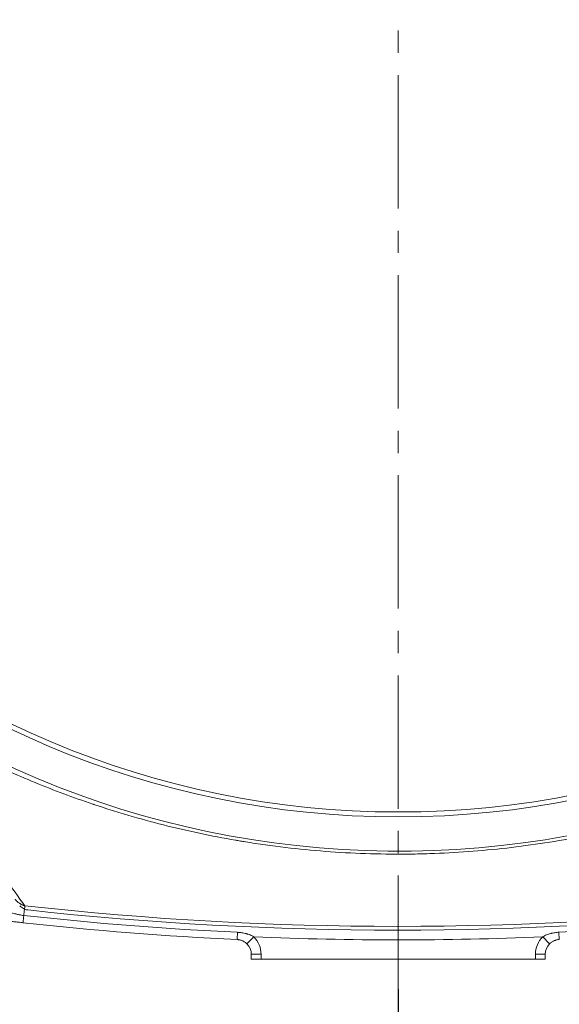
# Model space of a CAD drawing. Header units: millimetres. Extents: x 19214 to 26510, y -7957 to -532.
# Tile 48 of 150: x 24897 to 25007, y -7634 to -7433. Entities that reach past the tile are written whole.
import ezdxf

# ---------------------------------------------------------------- set-up
doc = ezdxf.new("R2010")
doc.units = ezdxf.units.MM
doc.header["$LTSCALE"] = 0.3175
doc.linetypes.add('CENTER2', pattern=[28.575, 19.05, -3.175, 3.175, -3.175])
for name, color, linetype, lineweight in [('1轮廓实线层', 7, 'Continuous', 18), ('3中心线层', 1, 'CENTER2', 13), ('7标注层', 4, 'Continuous', 13)]:
    doc.layers.add(name, color=color, linetype=linetype, lineweight=lineweight)
doc.styles.add('PC_TEXTSTYLE', font='ISOCP.SHX', dxfattribs={"width": 0.707, "bigfont": 'GBCBIG.SHX'})
doc.dimstyles.new('GB_LINEAR', dxfattribs={"dimtxt": 3.5, "dimasz": 3.5, "dimexe": 1, "dimexo": 0, "dimgap": 1.5, "dimtad": 1, "dimdsep": 46, "dimtxsty": 'PC_TEXTSTYLE', "dimcen": 0, "dimclrd": 256, "dimclrt": 3, "dimadec": 0, "dimazin": 2, "dimtp": 0.1, "dimtm": 0.1, "dimtfac": 0.71, "dimtdec": 3, "dimtmove": 0, "dimatfit": 3, "dimfxl": 1, "dimtfill": 1, "dimarcsym": 0})

# ---------------------------------------------------------------- blocks, each defined once
blk = doc.blocks.new('*D58')
at = {"layer": '7标注层', "color": 0, "lineweight": -2, "transparency": 16777216}
for p, q in [((25126.95, -7570.5), (25126.95, -7669.5)), ((24974.45, -7630.68), (24974.45, -7669.5))]:
    blk.add_line(p, q, dxfattribs=at)
at = {"layer": '7标注层', "lineweight": -2, "transparency": 16777216}
blk.add_line((24990.2, -7665), (25111.2, -7665), dxfattribs=at)
at = {"layer": '7标注层', "transparency": 16777216}
for points in [[(24990.2, -7662.38), (24990.2, -7667.63), (24974.45, -7665)], [(25111.2, -7667.63), (25111.2, -7662.38), (25126.95, -7665)]]:
    blk.add_solid(points, dxfattribs=at)
at = {"layer": 'Defpoints', "color": 0, "transparency": 16777216}
for p in [(25126.95, -7570.5), (24974.45, -7630.68), (25126.95, -7665)]:
    blk.add_point(p, dxfattribs=at)
at = {"layer": '7标注层', "color": 3, "transparency": 16777216, "insert": (25050.7, -7650.38), "char_height": 15.75, "attachment_point": 5, "style": 'PC_TEXTSTYLE', "bg_fill": 3, "box_fill_scale": 1.1, "bg_fill_color": 257, "bg_fill_transparency": 0}
blk.add_mtext('152.5', dxfattribs=at)
blk = doc.blocks.new('*D59')
at = {"layer": '7标注层', "color": 0, "lineweight": -2, "transparency": 16777216}
for p, q in [((24821.95, -7275.5), (24821.95, -7669.5)), ((24974.45, -7630.68), (24974.45, -7669.5))]:
    blk.add_line(p, q, dxfattribs=at)
at = {"layer": '7标注层', "lineweight": -2, "transparency": 16777216}
blk.add_line((24958.7, -7665), (24837.7, -7665), dxfattribs=at)
at = {"layer": '7标注层', "transparency": 16777216}
for points in [[(24837.7, -7662.38), (24837.7, -7667.63), (24821.95, -7665)], [(24958.7, -7667.63), (24958.7, -7662.38), (24974.45, -7665)]]:
    blk.add_solid(points, dxfattribs=at)
at = {"layer": 'Defpoints', "color": 0, "transparency": 16777216}
for p in [(24821.95, -7275.5), (24974.45, -7630.68), (24821.95, -7665)]:
    blk.add_point(p, dxfattribs=at)
at = {"layer": '7标注层', "color": 3, "transparency": 16777216, "insert": (24898.2, -7650.38), "char_height": 15.75, "attachment_point": 5, "style": 'PC_TEXTSTYLE', "bg_fill": 3, "box_fill_scale": 1.1, "bg_fill_color": 257, "bg_fill_transparency": 0}
blk.add_mtext('152.5', dxfattribs=at)

msp = doc.modelspace()

# ---------------------------------------------------------------- linework, layer by layer
at = {"layer": '1轮廓实线层'}
for p, q in [((24941.662, -7619.053), (24941.593, -7620.532)), ((25007.239, -7619.039), (25007.31, -7620.518)), ((24944.975, -7619.981), (24943.566, -7621.4)), ((25003.928, -7619.968), (25005.337, -7621.387)), ((24944.452, -7623.529), (24944.452, -7624.501)), ((24944.452, -7624.501), (24944.452, -7623.529)), ((24946.452, -7623.529), (24944.452, -7623.529)), ((24946.452, -7623.529), (24946.452, -7624.501)), ((25002.452, -7623.515), (25004.452, -7623.515)), ((25002.452, -7624.501), (25002.452, -7623.515)), ((25004.452, -7624.501), (25004.452, -7623.515)), ((25004.452, -7623.515), (25004.452, -7624.501)), ((24946.452, -7624.501), (24944.452, -7624.501)), ((25002.452, -7624.501), (24946.452, -7624.501)), ((25004.452, -7624.501), (25002.452, -7624.501))]:
    msp.add_line(p, q, dxfattribs=at)
for radius in [183, 182]:
    msp.add_circle((24974.452, -7412.501), radius, dxfattribs=at)
for centre, radius, start, end in [((24974.452, -7412.501), 190, 6.89064, 353.10936), ((24974.303, -6925.301), 692.536, 263.694064, 276.305936), ((24974.303, -6925.301), 694.519, 263.694066, 267.306224), ((24974.303, -6925.301), 693.31, 263.751401, 276.248594), ((24974.303, -6925.301), 694.519, 272.718137, 276.305935), ((24974.303, -6925.301), 696, 263.694066, 267.306224), ((24974.303, -6925.301), 696, 263.694065, 267.306224), ((24941.452, -7623.529), 3, 0, 45.20464), ((24941.452, -7623.529), 3, 0, 45.20464), ((24974.303, -6925.301), 695.298, 267.582464, 272.441897), ((24941.452, -7623.529), 5, 0, 45.20464), ((25007.452, -7623.515), 5, 134.81972, 180), ((25007.452, -7623.515), 3, 134.81972, 180), ((25007.452, -7623.515), 3, 134.81972, 180)]:
    msp.add_arc(centre, radius, start, end, dxfattribs=at)
for points, knots in [([(25081.255, -7571.346), (25077.725, -7573.647), (25070.531, -7578.014), (25059.364, -7583.844), (25051.69, -7587.241), (25045.855, -7589.603), (25042.919, -7590.737), (25039.46, -7591.977), (25037.723, -7592.577), (25036.852, -7592.872), (25036.416, -7593.018), (25036.214, -7593.085), (25036.134, -7593.112), (25036.116, -7593.118), (25036.113, -7593.119), (25036.112, -7593.119), (25036.112, -7593.119), (25036.112, -7593.119), (25036.112, -7593.119), (25036.11, -7593.12), (25036.104, -7593.122), (25036.088, -7593.127), (25036.035, -7593.145), (25030.981, -7594.822), (25025.881, -7596.287), (25015.672, -7598.781), (25010.523, -7599.82), (25000.16, -7601.479), (24994.946, -7602.099), (24987.094, -7602.713), (24984.471, -7602.865), (24980.532, -7603.014), (24978.561, -7603.069), (24976.259, -7603.098), (24975.108, -7603.103), (24974.573, -7603.104), (24974.363, -7603.104), (24974.314, -7603.104), (24974.306, -7603.104), (24974.302, -7603.104), (24974.301, -7603.104), (24974.298, -7603.104), (24974.286, -7603.104), (24974.253, -7603.104), (24974.135, -7603.104), (24968.547, -7603.093), (24962.986, -7602.845), (24954.8, -7602.133), (24952.077, -7601.838), (24948, -7601.31), (24945.965, -7601.025), (24943.594, -7600.654), (24942.41, -7600.459), (24941.861, -7600.367), (24941.629, -7600.327), (24941.555, -7600.315), (24941.518, -7600.308), (24941.501, -7600.305), (24941.495, -7600.304), (24941.494, -7600.304), (24941.493, -7600.304), (24941.492, -7600.304), (24941.488, -7600.303), (24941.407, -7600.289), (24936.377, -7599.425), (24931.386, -7598.365), (24924.083, -7596.517), (24921.66, -7595.854), (24918.045, -7594.789), (24916.243, -7594.239), (24914.148, -7593.567), (24913.103, -7593.224), (24912.581, -7593.05), (24912.339, -7592.969), (24912.243, -7592.937), (24912.221, -7592.929), (24912.218, -7592.928), (24912.216, -7592.928), (24912.216, -7592.928), (24912.216, -7592.927), (24912.215, -7592.927), (24912.21, -7592.926), (24912.198, -7592.922), (24912.156, -7592.907), (24908.15, -7591.56), (24900.28, -7588.626), (24888.836, -7583.503), (24877.737, -7577.654), (24870.587, -7573.279), (24867.079, -7570.975)], [0, 0, 0, 0, 0.0625, 0.125, 0.1875, 0.1875, 0.21875, 0.234375, 0.2421875, 0.2460938, 0.2480469, 0.2490234, 0.2492676, 0.2492981, 0.2493057, 0.2493095, 0.2493114, 0.2493114, 0.2493134, 0.2493134, 0.2493286, 0.2493896, 0.2495117, 0.25, 0.3125, 0.3125, 0.375, 0.375, 0.4375, 0.4375, 0.46875, 0.46875, 0.484375, 0.4921875, 0.4960938, 0.4980469, 0.4985352, 0.4985962, 0.4986267, 0.4986267, 0.498642, 0.498642, 0.4986572, 0.4987793, 0.4990234, 0.5, 0.5625, 0.5625, 0.59375, 0.59375, 0.609375, 0.6171875, 0.6210938, 0.6230469, 0.6235352, 0.6237793, 0.6239014, 0.6239624, 0.62397, 0.62397, 0.6239777, 0.6239777, 0.6239929, 0.6240234, 0.625, 0.6875, 0.6875, 0.71875, 0.71875, 0.734375, 0.7421875, 0.7460938, 0.7480469, 0.7490234, 0.7492676, 0.7492981, 0.7493134, 0.7493134, 0.7493172, 0.7493172, 0.749321, 0.7493286, 0.7493896, 0.7495117, 0.75, 0.8125, 0.875, 0.9375, 1, 1, 1, 1]), ([(24898.237, -7613.646), (24895.562, -7609.959), (24892.869, -7606.254), (24886.556, -7597.581), (24882.921, -7592.598), (24875.578, -7582.555), (24871.87, -7577.495), (24867.773, -7571.92), (24867.427, -7571.448), (24867.079, -7570.975)], [0, 0, 0, 0, 0.2645552, 0.2645552, 0.6160416, 0.6160416, 0.9675279, 0.9675279, 1, 1, 1, 1]), ([(24896.231, -7612.305), (24896.235, -7612.31), (24896.239, -7612.315), (24896.247, -7612.325), (24896.26, -7612.339), (24896.289, -7612.372), (24896.348, -7612.438), (24896.399, -7612.493), (24896.504, -7612.602), (24896.576, -7612.672), (24896.724, -7612.808), (24896.8, -7612.874), (24896.958, -7613.001), (24897.039, -7613.062), (24897.164, -7613.149), (24897.207, -7613.178), (24897.293, -7613.233), (24897.337, -7613.26), (24897.469, -7613.338), (24897.56, -7613.387), (24897.699, -7613.454), (24897.746, -7613.475), (24897.842, -7613.516), (24897.938, -7613.554), (24898.036, -7613.588), (24898.111, -7613.611), (24898.149, -7613.623), (24898.193, -7613.635), (24898.215, -7613.641), (24898.225, -7613.643), (24898.231, -7613.645), (24898.234, -7613.646), (24898.237, -7613.646)], [0, 0, 0, 0, 0.0078125, 0.0078125, 0.015625, 0.03125, 0.0625, 0.125, 0.125, 0.25, 0.25, 0.375, 0.375, 0.5, 0.5, 0.5625, 0.5625, 0.625, 0.625, 0.75, 0.75, 0.8125, 0.8125, 0.875, 0.9375, 0.9375, 0.96875, 0.984375, 0.9921875, 0.9960937, 0.9960937, 1, 1, 1, 1]), ([(24897.181, -7613.617), (24897.397, -7613.855), (24897.646, -7614.052), (24898.213, -7614.356), (24898.522, -7614.456), (24898.842, -7614.492)], [0, 0, 0, 0, 0.5000517, 0.5000517, 1, 1, 1, 1]), ([(24898.237, -7613.646), (24898.228, -7613.734), (24898.215, -7613.846), (24898.186, -7614.111), (24898.169, -7614.264), (24898.131, -7614.604), (24898.111, -7614.791), (24898.067, -7615.189), (24898.043, -7615.4), (24898.019, -7615.618)], [0, 0, 0, 0, 0.25, 0.25, 0.5, 0.5, 0.75, 0.75, 1, 1, 1, 1]), ([(24894.368, -7614.682), (24894.517, -7614.734), (24894.815, -7614.837), (24895.113, -7614.936), (24895.563, -7615.081), (24895.863, -7615.172), (24896.319, -7615.296), (24896.471, -7615.335), (24896.701, -7615.39), (24896.778, -7615.407), (24896.932, -7615.441), (24897.009, -7615.457), (24897.24, -7615.503), (24897.395, -7615.531), (24897.706, -7615.58), (24897.863, -7615.601), (24898.019, -7615.618)], [0, 0, 0, 0, 0.125, 0.25, 0.25, 0.5, 0.5, 0.625, 0.625, 0.6875, 0.6875, 0.75, 0.75, 0.875, 0.875, 1, 1, 1, 1]), ([(24898.019, -7615.618), (24898.008, -7615.723), (24897.996, -7615.825), (24897.975, -7616.023), (24897.964, -7616.118), (24897.944, -7616.298), (24897.935, -7616.383), (24897.917, -7616.541), (24897.909, -7616.614), (24897.895, -7616.746), (24897.888, -7616.805), (24897.877, -7616.907), (24897.872, -7616.95), (24897.865, -7617.019), (24897.862, -7617.046), (24897.858, -7617.081), (24897.857, -7617.09), (24897.857, -7617.09)], [0, 0, 0, 0, 0.1249959, 0.1249959, 0.2499918, 0.2499918, 0.3749877, 0.3749877, 0.4999836, 0.4999836, 0.6249795, 0.6249795, 0.7499754, 0.7499754, 0.8749713, 0.8749713, 1, 1, 1, 1]), ([(24897.857, -7617.09), (24897.702, -7617.073), (24897.546, -7617.056), (24897.236, -7617.021), (24897.081, -7617.004), (24896.617, -7616.952), (24896.307, -7616.917), (24895.688, -7616.847), (24895.069, -7616.776), (24894.449, -7616.705), (24894.138, -7616.669)], [0, 0, 0, 0, 0.125, 0.125, 0.25, 0.25, 0.5, 0.5, 0.75, 1, 1, 1, 1]), ([(24941.662, -7619.053), (24941.735, -7619.056), (24941.808, -7619.061), (24941.952, -7619.071), (24942.025, -7619.078), (24942.241, -7619.099), (24942.529, -7619.135), (24942.813, -7619.187), (24943.096, -7619.246), (24943.236, -7619.279), (24943.446, -7619.336), (24943.516, -7619.355), (24943.655, -7619.397), (24943.724, -7619.419), (24943.93, -7619.488), (24944.065, -7619.539), (24944.332, -7619.648), (24944.464, -7619.707), (24944.723, -7619.836), (24944.85, -7619.905), (24944.975, -7619.981)], [0, 0, 0, 0, 0.0625, 0.0625, 0.125, 0.125, 0.25, 0.375, 0.375, 0.5, 0.5, 0.5625, 0.5625, 0.625, 0.625, 0.75, 0.75, 0.875, 0.875, 1, 1, 1, 1]), ([(25003.928, -7619.968), (25003.99, -7619.93), (25004.053, -7619.894), (25004.181, -7619.824), (25004.245, -7619.791), (25004.44, -7619.694), (25004.572, -7619.634), (25004.839, -7619.525), (25004.974, -7619.475), (25005.248, -7619.383), (25005.386, -7619.341), (25005.596, -7619.285), (25005.667, -7619.267), (25005.808, -7619.233), (25005.878, -7619.217), (25006.091, -7619.173), (25006.233, -7619.147), (25006.518, -7619.103), (25006.805, -7619.067), (25007.094, -7619.046), (25007.239, -7619.039)], [0, 0, 0, 0, 0.0625, 0.0625, 0.125, 0.125, 0.25, 0.25, 0.375, 0.375, 0.5, 0.5, 0.5625, 0.5625, 0.625, 0.625, 0.75, 0.75, 0.875, 1, 1, 1, 1]), ([(24943.566, -7621.4), (24943.499, -7621.334), (24943.431, -7621.272), (24943.289, -7621.155), (24943.216, -7621.101), (24943.066, -7620.998), (24942.988, -7620.95), (24942.868, -7620.883), (24942.827, -7620.862), (24942.765, -7620.831), (24942.744, -7620.821), (24942.703, -7620.802), (24942.598, -7620.754), (24942.491, -7620.713), (24942.318, -7620.655), (24942.143, -7620.605), (24941.962, -7620.571), (24941.825, -7620.552), (24941.778, -7620.546), (24941.686, -7620.537), (24941.639, -7620.534), (24941.593, -7620.532)], [0, 0, 0, 0, 0.125, 0.125, 0.25, 0.25, 0.375, 0.375, 0.4375, 0.4375, 0.46875, 0.46875, 0.5, 0.625, 0.625, 0.75, 0.875, 0.875, 0.9375, 0.9375, 1, 1, 1, 1]), ([(25007.31, -7620.518), (25007.217, -7620.522), (25007.033, -7620.54), (25006.763, -7620.59), (25006.587, -7620.64), (25006.457, -7620.684), (25006.414, -7620.7), (25006.349, -7620.725), (25006.328, -7620.733), (25006.285, -7620.751), (25006.179, -7620.796), (25006.077, -7620.847), (25005.917, -7620.935), (25005.84, -7620.983), (25005.689, -7621.086), (25005.615, -7621.141), (25005.508, -7621.229), (25005.473, -7621.259), (25005.404, -7621.322), (25005.37, -7621.354), (25005.337, -7621.387)], [0, 0, 0, 0, 0.125, 0.25, 0.375, 0.375, 0.4375, 0.4375, 0.46875, 0.46875, 0.5, 0.625, 0.625, 0.75, 0.75, 0.875, 0.875, 0.9375, 0.9375, 1, 1, 1, 1])]:
    msp.add_open_spline(points, degree=3, knots=knots, dxfattribs=at)
at = {"layer": '3中心线层', "ltscale": 4.5}
msp.add_line((24974.452, -7199.185), (24974.452, -7630.685), dxfattribs=at)

# ---------------------------------------------------------------- next in the draw order: dimensions: what is measured, and where the dimension line sits
at = {"layer": '7标注层'}
dim = msp.add_linear_dim(base=(25126.952, -7665.001), p1=(24974.452, -7630.685), p2=(25126.952, -7570.501), dimstyle='GB_LINEAR', override={"dimscale": 4.5, "dimgap": 1.5, "dimtad": 1, "dimjust": 0, "dimdec": 2, "dimlfac": 1, "dimse1": 0, "dimse2": 0, "dimsd1": 0, "dimsd2": 0, "dimclrd": 256, "dimclre": 0, "dimtofl": 1}, dxfattribs=at)
dim.commit()
dim.dimension.update_dxf_attribs({"geometry": '*D58', "text_midpoint": (25050.702, -7650.376)})

# ---------------------------------------------------------------- next in the draw order: dimensions: what is measured, and where the dimension line sits
dim = msp.add_linear_dim(base=(24821.952, -7665.001), p1=(24974.452, -7630.685), p2=(24821.952, -7275.501), dimstyle='GB_LINEAR', override={"dimscale": 4.5, "dimgap": 1.5, "dimtad": 1, "dimjust": 0, "dimdec": 2, "dimlfac": 1, "dimse1": 0, "dimse2": 0, "dimsd1": 0, "dimsd2": 0, "dimtofl": 1}, dxfattribs=at)
dim.commit()
dim.dimension.update_dxf_attribs({"geometry": '*D59', "text_midpoint": (24898.202, -7650.376)})

doc.saveas('drawing.dxf')
